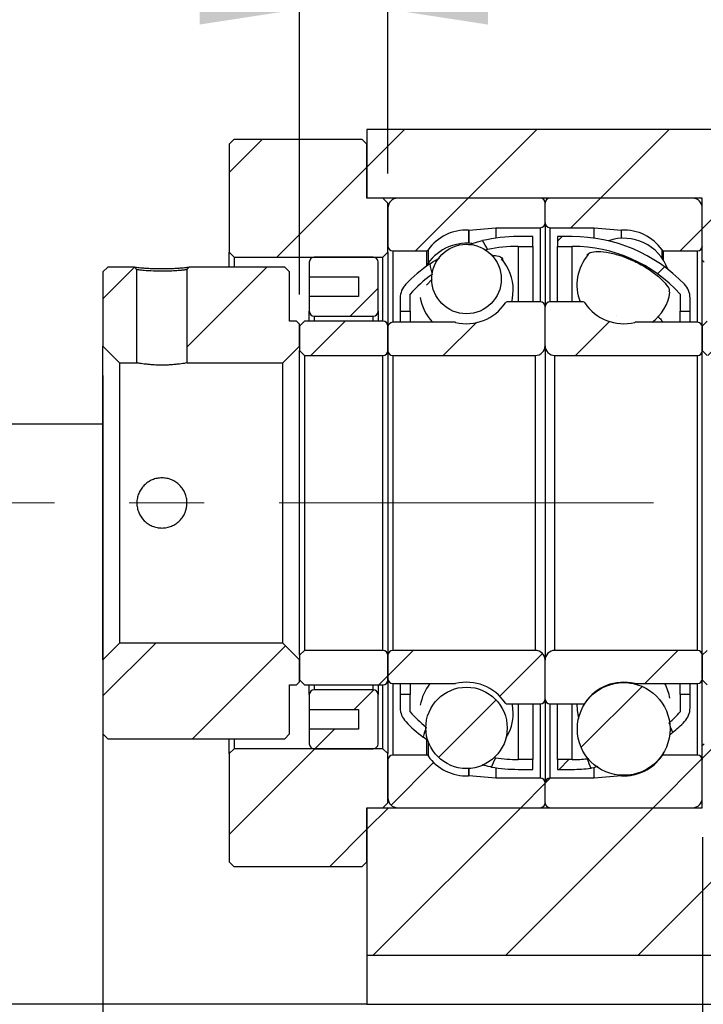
# Model space of a CAD drawing. Header units: millimetres. Extents: x 28 to 285, y 4 to 200.
# Tile 5 of 9: x 225 to 248, y 37 to 71. Entities that reach past the tile are written whole.
import ezdxf

# ---------------------------------------------------------------- set-up
doc = ezdxf.new("R2010")
doc.units = ezdxf.units.MM
doc.linetypes.add('CENTERX2', pattern=[20.32, 12.7, -2.54, 2.54, -2.54])
doc.layers.add('圖層0', color=7, linetype='Continuous')
doc.styles.add('SLDTEXTSTYLE0', font='TXT', dxfattribs={"width": 0.7})
doc.dimstyles.new('SLDDIMSTYLE1', dxfattribs={"dimtxt": 0.18, "dimasz": 2.5, "dimexe": 0, "dimexo": 0.0625, "dimgap": 0, "dimtad": 0, "dimtih": 1, "dimtoh": 1, "dimdec": 0, "dimrnd": 1e-09, "dimzin": 0, "dimdsep": 46, "dimtxsty": 'Standard', "dimsah": 1, "dimcen": 0.09, "dimadec": 0, "dimazin": 0, "dimtfac": 2.5, "dimtdec": 0, "dimtofl": 0, "dimtmove": 0, "dimatfit": 3, "dimfxl": 1, "dimfrac": 2, "dimtolj": 1, "dimtzin": 0, "dimarcsym": 0})
doc.dimstyles.new('SLDDIMSTYLE3', dxfattribs={"dimtxt": 3.389974, "dimasz": 2.5, "dimexe": 0, "dimexo": 0.0625, "dimgap": 0.847493, "dimtad": 1, "dimlfac": 3, "dimrnd": 1e-09, "dimzin": 12, "dimdsep": 46, "dimtxsty": 'SLDTEXTSTYLE0', "dimsah": 1, "dimcen": 0.09, "dimadec": 0, "dimazin": 3, "dimtfac": 1, "dimtofl": 0, "dimtmove": 0, "dimatfit": 3, "dimfxl": 1, "dimfrac": 2, "dimtolj": 1, "dimtzin": 12, "dimarcsym": 0})
doc.dimstyles.new('SLDDIMSTYLE5', dxfattribs={"dimtxt": 3.389974, "dimasz": 2.5, "dimexe": 0, "dimexo": 0.0625, "dimgap": 0.847493, "dimtad": 1, "dimlfac": 3, "dimrnd": 1e-09, "dimzin": 12, "dimdsep": 46, "dimtxsty": 'SLDTEXTSTYLE0', "dimsah": 1, "dimcen": 0.09, "dimadec": 0, "dimazin": 3, "dimtfac": 1, "dimtmove": 0, "dimatfit": 0, "dimfxl": 1, "dimfrac": 2, "dimtolj": 1, "dimtzin": 12, "dimarcsym": 0})

# ---------------------------------------------------------------- blocks, each defined once
blk = doc.blocks.new('_D_13')
at = {"layer": '圖層0', "color": 7}
for p, q in [((227.406, 58.662), (227.406, 26)), ((247.74, 43.012), (247.74, 26)), ((227.406, 27), (247.74, 27))]:
    blk.add_line(p, q, dxfattribs=at)
for points in [[(227.406, 27), (230.796, 26.479), (230.796, 27.522)], [(247.74, 27), (244.35, 27.522), (244.35, 26.479)]]:
    blk.add_solid(points, dxfattribs=at)
at = {"layer": '圖層0', "color": 7, "char_height": 3.175, "attachment_point": 1, "style": 'SLDTEXTSTYLE0'}
for s, insert in [('(', (235.528, 31.093)), (')', (240.832, 31.093)), ('61', (236.857, 31.093))]:
    blk.add_mtext(s, dxfattribs=dict(at, insert=insert))
blk = doc.blocks.new('_D_14')
at = {"layer": '圖層0', "color": 7}
for p, q in [((247.74, 43.012), (247.74, 26)), ((251.406, 36.345), (251.406, 26)), ((247.74, 27), (241.22, 27)), ((247.74, 27), (251.406, 27)), ((251.406, 27), (259.93, 27))]:
    blk.add_line(p, q, dxfattribs=at)
for points in [[(247.74, 27), (244.35, 27.522), (244.35, 26.479)], [(251.406, 27), (254.796, 26.479), (254.796, 27.522)]]:
    blk.add_solid(points, dxfattribs=at)
at = {"layer": '圖層0', "color": 7, "insert": (255.956, 31.093), "char_height": 3.175, "attachment_point": 1, "style": 'SLDTEXTSTYLE0'}
blk.add_mtext('11', dxfattribs=at)
blk = doc.blocks.new('_D_15')
at = {"layer": '圖層0', "color": 7}
for p, q in [((234.073, 61.412), (234.073, 72.089)), ((237.073, 65.512), (237.073, 72.089)), ((234.073, 71.089), (227.554, 71.089)), ((234.073, 71.089), (237.073, 71.089)), ((237.073, 71.089), (243.592, 71.089))]:
    blk.add_line(p, q, dxfattribs=at)
for points in [[(234.073, 71.089), (230.683, 71.611), (230.683, 70.567)], [(237.073, 71.089), (240.463, 70.567), (240.463, 71.611)]]:
    blk.add_solid(points, dxfattribs=at)
at = {"layer": '圖層0', "color": 7, "insert": (234.732, 75.182), "char_height": 3.175, "attachment_point": 1, "style": 'SLDTEXTSTYLE0'}
blk.add_mtext('9', dxfattribs=at)
blk = doc.blocks.new('_D_18')
at = {"layer": '圖層0', "color": 7}
for p, q in [((257.943, 59.345), (257.943, 69.368)), ((248.573, 59.345), (258.943, 59.345)), ((257.943, 59.345), (257.943, 49.345)), ((248.573, 49.345), (258.943, 49.345))]:
    blk.add_line(p, q, dxfattribs=at)
for points in [[(257.943, 59.345), (257.422, 55.955), (258.465, 55.955)], [(257.943, 49.345), (258.465, 52.735), (257.422, 52.735)]]:
    blk.add_solid(points, dxfattribs=at)
at = {"layer": '圖層0', "color": 7, "char_height": 3.175, "attachment_point": 1, "rotation": 90, "style": 'SLDTEXTSTYLE0'}
for s, insert in [('30', (253.85, 65.393)), ('%%c', (253.85, 61.372))]:
    blk.add_mtext(s, dxfattribs=dict(at, insert=insert))

msp = doc.modelspace()

# ---------------------------------------------------------------- hatches: boundary and pattern name
at = {"layer": '圖層0', "linetype": 'Continuous', "lineweight": 18}
h = msp.add_hatch(dxfattribs=at)
h.set_pattern_fill('ANSI31', color=256, style=0)
h.paths.add_polyline_path([(247.8062, 62.512), (248.0062, 62.512), (248.0729, 62.5787), (248.0729, 62.6787), (251.4062, 62.6787), (251.4062, 67.012), (236.3562, 67.012), (236.3562, 64.6787), (247.7395, 64.6787), (247.7395, 62.5787)], flags=0)
h = msp.add_hatch(dxfattribs=at)
h.set_pattern_fill('ANSI31', color=256, style=0)
h.paths.add_polyline_path([(231.8562, 66.6787), (231.6895, 66.5121), (231.6895, 62.8454), (231.8562, 62.6787), (236.9062, 62.6787), (237.0729, 62.8454), (237.0729, 64.5121), (236.9062, 64.6787), (236.3562, 64.6787), (236.3562, 66.5121), (236.1895, 66.6787)], flags=0)
h = msp.add_hatch(dxfattribs=at)
h.set_pattern_fill('ANSI31', color=256, style=0)
edge = h.paths.add_edge_path(flags=0)
edge.add_line((242.4062, 63.8454), (242.4062, 64.5121))
edge.add_arc((242.2395, 64.5121), 0.1667, 0, 90)
edge.add_line((242.2395, 64.6787), (237.4062, 64.6787))
edge.add_arc((237.4062, 64.3454), 0.3333, 90, 180)
edge.add_line((237.0729, 64.3454), (237.0729, 63.0621))
edge.add_arc((237.2395, 63.0621), 0.1667, 180, 270)
edge.add_line((237.2395, 62.8954), (238.3854, 62.8954))
edge.add_arc((238.3854, 62.9621), 0.0667, 270, 324.94886)
edge.add_arc((239.7395, 62.0121), 1.5875, 87.45248, 144.94886, ccw=False)
edge.add_arc((239.8131, 63.6646), 0.0667, 267.45248, 275)
edge.add_line((239.8189, 63.5982), (240.7395, 63.6787))
edge.add_line((240.7395, 63.6787), (242.2395, 63.6787))
edge.add_arc((242.2395, 63.8454), 0.1667, 270, 360)
h = msp.add_hatch(dxfattribs=at)
h.set_pattern_fill('ANSI31', color=256, style=0)
edge = h.paths.add_edge_path(flags=0)
edge.add_line((247.4062, 64.6787), (242.5729, 64.6787))
edge.add_arc((242.5729, 64.5121), 0.1667, 90, 180)
edge.add_line((242.4062, 64.5121), (242.4062, 63.8454))
edge.add_arc((242.5729, 63.8454), 0.1667, 180, 270)
edge.add_line((242.5729, 63.6787), (244.0729, 63.6787))
edge.add_line((244.0729, 63.6787), (244.9935, 63.5982))
edge.add_arc((244.9993, 63.6646), 0.0667, 265, 272.54752)
edge.add_arc((245.0729, 62.0121), 1.5875, 35.05114, 92.54752, ccw=False)
edge.add_arc((246.427, 62.9621), 0.0667, 215.05114, 270)
edge.add_line((246.427, 62.8954), (247.5729, 62.8954))
edge.add_arc((247.5729, 63.0621), 0.1667, 270, 360)
edge.add_line((247.7395, 63.0621), (247.7395, 64.3454))
edge.add_arc((247.4062, 64.3454), 0.3333, 0, 90)
h = msp.add_hatch(dxfattribs=at)
h.set_pattern_fill('ANSI31', color=256, style=0)
edge = h.paths.add_edge_path(flags=0)
edge.add_arc((239.7395, 61.9379), 1.1786, 0, 360)
h = msp.add_hatch(dxfattribs=at)
h.set_pattern_fill('ANSI31', color=256, style=0)
edge = h.paths.add_edge_path(flags=0)
edge.add_arc((241.4895, 58.079), 4.9664, 90, 102.02351, ccw=False)
edge.add_line((241.4895, 63.0454), (241.9895, 63.0454))
edge.add_line((241.9895, 63.0454), (241.9895, 63.3787))
edge.add_line((241.9895, 63.3787), (241.4895, 63.3787))
edge.add_arc((241.4895, 58.079), 5.2997, 90, 103.14304)
edge.add_ellipse((242.606, 54.3454), major_axis=(-4.1679, 11.0399), ratio=0.1299388, start_angle=353.3734, end_angle=353.94492, ccw=False)
h = msp.add_hatch(dxfattribs=at)
h.set_pattern_fill('ANSI31', color=256, style=0)
edge = h.paths.add_edge_path(flags=0)
edge.add_line((242.8229, 63.3787), (242.8229, 63.0454))
edge.add_line((242.8229, 63.0454), (243.3229, 63.0454))
edge.add_arc((243.3229, 58.079), 4.9664, 42.41376, 90, ccw=False)
edge.add_line((246.9895, 61.4287), (246.9895, 60.8454))
edge.add_line((246.9895, 60.8454), (247.3229, 60.8454))
edge.add_line((247.3229, 60.8454), (247.3229, 61.2968))
edge.add_arc((246.6562, 61.2968), 0.6667, 0, 43.98972)
edge.add_arc((243.3229, 58.079), 5.2997, 43.98972, 90)
edge.add_line((243.3229, 63.3787), (242.8229, 63.3787))
h = msp.add_hatch(dxfattribs=at)
h.set_pattern_fill('ANSI31', color=256, style=0)
edge = h.paths.add_edge_path(flags=0)
edge.add_line((236.0729, 62.0121), (236.0729, 61.3454))
edge.add_line((236.0729, 61.3454), (234.4062, 61.3454))
edge.add_line((234.4062, 61.3454), (234.4062, 60.8454))
edge.add_arc((234.5729, 60.8454), 0.1667, 180, 270)
edge.add_line((234.5729, 60.6787), (236.5729, 60.6787))
edge.add_arc((236.5729, 60.8454), 0.1667, 270, 360)
edge.add_line((236.7395, 60.8454), (236.7395, 62.5121))
edge.add_arc((236.5729, 62.5121), 0.1667, 0, 90)
edge.add_line((236.5729, 62.6787), (234.5729, 62.6787))
edge.add_arc((234.5729, 62.5121), 0.1667, 90, 180)
edge.add_line((234.4062, 62.5121), (234.4062, 62.0121))
edge.add_line((234.4062, 62.0121), (236.0729, 62.0121))
h = msp.add_hatch(dxfattribs=at)
h.set_pattern_fill('ANSI31', color=256, style=0)
edge = h.paths.add_edge_path(flags=0)
edge.add_ellipse((242.606, 54.3454), major_axis=(-4.1679, 11.0399), ratio=0.1299388, start_angle=6.23028, end_angle=6.82961, ccw=False)
edge.add_arc((241.4895, 58.079), 5.2997, 124.44312, 136.01028)
edge.add_arc((238.1562, 61.2968), 0.6667, 136.01028, 180)
edge.add_line((237.4895, 61.2968), (237.4895, 60.8454))
edge.add_line((237.4895, 60.8454), (237.8229, 60.8454))
edge.add_line((237.8229, 60.8454), (237.8229, 61.4287))
edge.add_arc((241.4895, 58.079), 4.9664, 126.01821, 137.58624, ccw=False)
h = msp.add_hatch(dxfattribs=at)
h.set_pattern_fill('ANSI31', color=256, style=0)
h.paths.add_polyline_path([(227.4062, 59.6621), (227.9729, 59.0954), (228.5562, 59.0954), (228.5562, 62.2549), (228.4769, 62.3454), (227.5729, 62.3454), (227.4062, 62.1787)], flags=0)
h = msp.add_hatch(dxfattribs=at)
h.set_pattern_fill('ANSI31', color=256, style=0)
edge = h.paths.add_edge_path(flags=0)
edge.add_line((233.5062, 59.0954), (234.0729, 59.6621))
edge.add_line((234.0729, 59.6621), (234.0729, 60.4121))
edge.add_line((234.0729, 60.4121), (233.9729, 60.5121))
edge.add_line((233.9729, 60.5121), (233.7395, 60.5121))
edge.add_line((233.7395, 60.5121), (233.7395, 62.1787))
edge.add_line((233.7395, 62.1787), (233.5729, 62.3454))
edge.add_line((233.5729, 62.3454), (230.3354, 62.3454))
edge.add_line((230.3354, 62.3454), (230.2562, 62.2549))
edge.add_line((230.2562, 62.2549), (230.2562, 59.0954))
edge.add_line((230.2562, 59.0954), (233.5062, 59.0954))
h = msp.add_hatch(dxfattribs=at)
h.set_pattern_fill('ANSI31', color=256, style=0)
edge = h.paths.add_edge_path(flags=0)
edge.add_line((237.0729, 60.3037), (237.0729, 59.5121))
edge.add_arc((237.2395, 59.5121), 0.1667, 180, 270)
edge.add_line((237.2395, 59.3454), (242.0729, 59.3454))
edge.add_arc((242.0729, 59.6787), 0.3333, 270, 360)
edge.add_line((242.4062, 59.6787), (242.4062, 60.9954))
edge.add_arc((242.2395, 60.9954), 0.1667, 0, 90)
edge.add_line((242.2395, 61.1621), (241.1165, 61.1621))
edge.add_arc((241.1165, 61.0954), 0.0667, 90, 146.34739)
edge.add_arc((239.7395, 62.0121), 1.5875, 256.48094, 326.34739, ccw=False)
edge.add_arc((239.3528, 60.4037), 0.0667, 76.48094, 90)
edge.add_line((239.3528, 60.4704), (237.2395, 60.4704))
edge.add_arc((237.2395, 60.3037), 0.1667, 90, 180)
h = msp.add_hatch(dxfattribs=at)
h.set_pattern_fill('ANSI31', color=256, style=0)
edge = h.paths.add_edge_path(flags=0)
edge.add_line((242.7395, 59.3454), (247.5729, 59.3454))
edge.add_arc((247.5729, 59.5121), 0.1667, 270, 360)
edge.add_line((247.7395, 59.5121), (247.7395, 60.3037))
edge.add_arc((247.5729, 60.3037), 0.1667, 0, 90)
edge.add_line((247.5729, 60.4704), (245.4596, 60.4704))
edge.add_arc((245.4596, 60.4037), 0.0667, 90, 103.51906)
edge.add_arc((245.0729, 62.0121), 1.5875, 213.65261, 283.51906, ccw=False)
edge.add_arc((243.6959, 61.0954), 0.0667, 33.65261, 90)
edge.add_line((243.6959, 61.1621), (242.5729, 61.1621))
edge.add_arc((242.5729, 60.9954), 0.1667, 90, 180)
edge.add_line((242.4062, 60.9954), (242.4062, 59.6787))
edge.add_arc((242.7395, 59.6787), 0.3333, 180, 270)
h = msp.add_hatch(dxfattribs=at)
h.set_pattern_fill('ANSI31', color=256, style=0)
edge = h.paths.add_edge_path(flags=0)
edge.add_line((234.0729, 59.5121), (234.2395, 59.3454))
edge.add_line((234.2395, 59.3454), (236.9062, 59.3454))
edge.add_arc((236.9062, 59.5121), 0.1667, 270, 360)
edge.add_line((237.0729, 59.5121), (237.0729, 60.3454))
edge.add_arc((236.9062, 60.3454), 0.1667, 0, 90)
edge.add_line((236.9062, 60.5121), (234.2395, 60.5121))
edge.add_line((234.2395, 60.5121), (234.0729, 60.3454))
edge.add_line((234.0729, 60.3454), (234.0729, 59.5121))
h = msp.add_hatch(dxfattribs=at)
h.set_pattern_fill('ANSI31', color=256, style=0)
edge = h.paths.add_edge_path(flags=0)
edge.add_line((247.7395, 59.5121), (247.9062, 59.3454))
edge.add_line((247.9062, 59.3454), (250.5729, 59.3454))
edge.add_arc((250.5729, 59.5121), 0.1667, 270, 360)
edge.add_line((250.7395, 59.5121), (250.7395, 60.3454))
edge.add_arc((250.5729, 60.3454), 0.1667, 0, 90)
edge.add_line((250.5729, 60.5121), (247.9062, 60.5121))
edge.add_line((247.9062, 60.5121), (247.7395, 60.3454))
edge.add_line((247.7395, 60.3454), (247.7395, 59.5121))
h = msp.add_hatch(dxfattribs=at)
h.set_pattern_fill('ANSI31', color=256, style=0)
h.paths.add_polyline_path([(233.9729, 48.1787), (234.0729, 48.2787), (234.0729, 49.0287), (233.5062, 49.5954), (227.9729, 49.5954), (227.4062, 49.0287), (227.4062, 46.5121), (227.5729, 46.3454), (233.5729, 46.3454), (233.7395, 46.5121), (233.7395, 48.1787)], flags=0)
h = msp.add_hatch(dxfattribs=at)
h.set_pattern_fill('ANSI31', color=256, style=0)
edge = h.paths.add_edge_path(flags=0)
edge.add_line((234.2395, 49.3454), (234.0729, 49.1787))
edge.add_line((234.0729, 49.1787), (234.0729, 48.3454))
edge.add_line((234.0729, 48.3454), (234.2395, 48.1787))
edge.add_line((234.2395, 48.1787), (236.9062, 48.1787))
edge.add_arc((236.9062, 48.3454), 0.1667, 270, 360)
edge.add_line((237.0729, 48.3454), (237.0729, 49.1787))
edge.add_arc((236.9062, 49.1787), 0.1667, 0, 90)
edge.add_line((236.9062, 49.3454), (234.2395, 49.3454))
h = msp.add_hatch(dxfattribs=at)
h.set_pattern_fill('ANSI31', color=256, style=0)
edge = h.paths.add_edge_path(flags=0)
edge.add_line((242.0729, 49.3454), (237.2395, 49.3454))
edge.add_arc((237.2395, 49.1787), 0.1667, 90, 180)
edge.add_line((237.0729, 49.1787), (237.0729, 48.3871))
edge.add_arc((237.2395, 48.3871), 0.1667, 180, 270)
edge.add_line((237.2395, 48.2204), (239.3528, 48.2204))
edge.add_arc((239.3528, 48.2871), 0.0667, 270, 283.51906)
edge.add_arc((239.7395, 46.6787), 1.5875, 33.65261, 103.51906, ccw=False)
edge.add_arc((241.1165, 47.5954), 0.0667, 213.65261, 270)
edge.add_line((241.1165, 47.5287), (242.2395, 47.5287))
edge.add_arc((242.2395, 47.6954), 0.1667, 270, 360)
edge.add_line((242.4062, 47.6954), (242.4062, 49.0121))
edge.add_arc((242.0729, 49.0121), 0.3333, 0, 90)
h = msp.add_hatch(dxfattribs=at)
h.set_pattern_fill('ANSI31', color=256, style=0)
edge = h.paths.add_edge_path(flags=0)
edge.add_line((247.7395, 48.3871), (247.7395, 49.1787))
edge.add_arc((247.5729, 49.1787), 0.1667, 0, 90)
edge.add_line((247.5729, 49.3454), (242.7395, 49.3454))
edge.add_arc((242.7395, 49.0121), 0.3333, 90, 180)
edge.add_line((242.4062, 49.0121), (242.4062, 47.6954))
edge.add_arc((242.5729, 47.6954), 0.1667, 180, 270)
edge.add_line((242.5729, 47.5287), (243.6959, 47.5287))
edge.add_arc((243.6959, 47.5954), 0.0667, 270, 326.34739)
edge.add_arc((245.0729, 46.6787), 1.5875, 76.48094, 146.34739, ccw=False)
edge.add_arc((245.4596, 48.2871), 0.0667, 256.48094, 270)
edge.add_line((245.4596, 48.2204), (247.5729, 48.2204))
edge.add_arc((247.5729, 48.3871), 0.1667, 270, 360)
h = msp.add_hatch(dxfattribs=at)
h.set_pattern_fill('ANSI31', color=256, style=0)
edge = h.paths.add_edge_path(flags=0)
edge.add_line((247.9062, 49.3454), (247.7395, 49.1787))
edge.add_line((247.7395, 49.1787), (247.7395, 48.3454))
edge.add_line((247.7395, 48.3454), (247.9062, 48.1787))
edge.add_line((247.9062, 48.1787), (250.5729, 48.1787))
edge.add_arc((250.5729, 48.3454), 0.1667, 270, 360)
edge.add_line((250.7395, 48.3454), (250.7395, 49.1787))
edge.add_arc((250.5729, 49.1787), 0.1667, 0, 90)
edge.add_line((250.5729, 49.3454), (247.9062, 49.3454))
h = msp.add_hatch(dxfattribs=at)
h.set_pattern_fill('ANSI31', color=256, style=0)
edge = h.paths.add_edge_path(flags=0)
edge.add_arc((239.7395, 46.7189), 1.3802, 0, 360)
h = msp.add_hatch(dxfattribs=at)
h.set_pattern_fill('ANSI31', color=256, style=0)
edge = h.paths.add_edge_path(flags=0)
edge.add_arc((245.0729, 46.6819), 1.5722, 0, 360)
h = msp.add_hatch(dxfattribs=at)
h.set_pattern_fill('ANSI31', color=256, style=0)
edge = h.paths.add_edge_path(flags=0)
edge.add_line((234.4062, 47.8454), (234.4062, 47.3454))
edge.add_line((234.4062, 47.3454), (236.0729, 47.3454))
edge.add_line((236.0729, 47.3454), (236.0729, 46.6787))
edge.add_line((236.0729, 46.6787), (234.4062, 46.6787))
edge.add_line((234.4062, 46.6787), (234.4062, 46.1787))
edge.add_arc((234.5729, 46.1787), 0.1667, 180, 270)
edge.add_line((234.5729, 46.0121), (236.5729, 46.0121))
edge.add_arc((236.5729, 46.1787), 0.1667, 270, 360)
edge.add_line((236.7395, 46.1787), (236.7395, 47.8454))
edge.add_arc((236.5729, 47.8454), 0.1667, 0, 90)
edge.add_line((236.5729, 48.0121), (234.5729, 48.0121))
edge.add_arc((234.5729, 47.8454), 0.1667, 90, 180)
h = msp.add_hatch(dxfattribs=at)
h.set_pattern_fill('ANSI31', color=256, style=0)
edge = h.paths.add_edge_path(flags=0)
edge.add_arc((238.1562, 47.394), 0.6667, 180, 223.98972)
edge.add_arc((241.4895, 50.6118), 5.2997, 223.98972, 232.52016)
edge.add_ellipse((242.606, 54.3454), major_axis=(-5.6294, -14.9776), ratio=0.0958299, start_angle=351.45265, end_angle=351.929, ccw=False)
edge.add_arc((241.4895, 50.6118), 4.9664, 222.41376, 231.07689, ccw=False)
edge.add_line((237.8229, 47.2621), (237.8229, 47.8454))
edge.add_line((237.8229, 47.8454), (237.4895, 47.8454))
edge.add_line((237.4895, 47.8454), (237.4895, 47.394))
h = msp.add_hatch(dxfattribs=at)
h.set_pattern_fill('ANSI31', color=256, style=0)
edge = h.paths.add_edge_path(flags=0)
edge.add_ellipse((242.2064, 54.3454), major_axis=(19.999, -53.4677), ratio=0.0268603, start_angle=9.67866, end_angle=10.0842, ccw=False)
edge.add_arc((243.3229, 50.6118), 5.2997, 310.09816, 316.01028)
edge.add_arc((246.6562, 47.394), 0.6667, 316.01028, 360)
edge.add_line((247.3229, 47.394), (247.3229, 47.8454))
edge.add_line((247.3229, 47.8454), (246.9895, 47.8454))
edge.add_line((246.9895, 47.8454), (246.9895, 47.2621))
edge.add_arc((243.3229, 50.6118), 4.9664, 311.49099, 317.58624, ccw=False)
h = msp.add_hatch(dxfattribs=at)
h.set_pattern_fill('ANSI31', color=256, style=0)
h.paths.add_polyline_path([(248.0062, 46.1787), (247.8062, 46.1787), (247.7395, 46.112), (247.7395, 44.0121), (236.3562, 44.0121), (236.3562, 39.0121), (251.4062, 39.0121), (251.4062, 46.0121), (248.0729, 46.0121), (248.0729, 46.112)], flags=0)
h = msp.add_hatch(dxfattribs=at)
h.set_pattern_fill('ANSI31', color=256, style=0)
h.paths.add_polyline_path([(231.8562, 46.0121), (231.6895, 45.8454), (231.6895, 42.1787), (231.8562, 42.0121), (236.1895, 42.0121), (236.3562, 42.1787), (236.3562, 44.0121), (236.9062, 44.0121), (237.0729, 44.1787), (237.0729, 45.8454), (236.9062, 46.0121)], flags=0)
h = msp.add_hatch(dxfattribs=at)
h.set_pattern_fill('ANSI31', color=256, style=0)
edge = h.paths.add_edge_path(flags=0)
edge.add_line((237.4062, 44.0121), (242.2395, 44.0121))
edge.add_arc((242.2395, 44.1787), 0.1667, 270, 360)
edge.add_line((242.4062, 44.1787), (242.4062, 44.8454))
edge.add_arc((242.2395, 44.8454), 0.1667, 0, 90)
edge.add_line((242.2395, 45.0121), (240.7395, 45.0121))
edge.add_line((240.7395, 45.0121), (239.8189, 45.0926))
edge.add_arc((239.8131, 45.0262), 0.0667, 85, 92.54752)
edge.add_arc((239.7395, 46.6787), 1.5875, 215.05114, 272.54752, ccw=False)
edge.add_arc((238.3854, 45.7287), 0.0667, 35.05114, 90)
edge.add_line((238.3854, 45.7954), (237.2395, 45.7954))
edge.add_arc((237.2395, 45.6287), 0.1667, 90, 180)
edge.add_line((237.0729, 45.6287), (237.0729, 44.3454))
edge.add_arc((237.4062, 44.3454), 0.3333, 180, 270)
h = msp.add_hatch(dxfattribs=at)
h.set_pattern_fill('ANSI31', color=256, style=0)
edge = h.paths.add_edge_path(flags=0)
edge.add_line((242.4062, 44.8454), (242.4062, 44.1787))
edge.add_arc((242.5729, 44.1787), 0.1667, 180, 270)
edge.add_line((242.5729, 44.0121), (247.4062, 44.0121))
edge.add_arc((247.4062, 44.3454), 0.3333, 270, 360)
edge.add_line((247.7395, 44.3454), (247.7395, 45.6287))
edge.add_arc((247.5729, 45.6287), 0.1667, 0, 90)
edge.add_line((247.5729, 45.7954), (246.427, 45.7954))
edge.add_arc((246.427, 45.7287), 0.0667, 90, 144.94886)
edge.add_arc((245.0729, 46.6787), 1.5875, 267.45248, 324.94886, ccw=False)
edge.add_arc((244.9993, 45.0262), 0.0667, 87.45248, 95)
edge.add_line((244.9935, 45.0926), (244.0729, 45.0121))
edge.add_line((244.0729, 45.0121), (242.5729, 45.0121))
edge.add_arc((242.5729, 44.8454), 0.1667, 90, 180)
h = msp.add_hatch(dxfattribs=at)
h.set_pattern_fill('ANSI31', color=256, style=0)
edge = h.paths.add_edge_path(flags=0)
edge.add_line((241.9895, 45.3121), (241.9895, 45.6454))
edge.add_line((241.9895, 45.6454), (241.4895, 45.6454))
edge.add_arc((241.4895, 50.6118), 4.9664, 261.19715, 270, ccw=False)
edge.add_ellipse((242.606, 54.3454), major_axis=(-5.6294, -14.9776), ratio=0.0958299, start_angle=7.89876, end_angle=8.34762, ccw=False)
edge.add_arc((241.4895, 50.6118), 5.2997, 260.2015, 270)
edge.add_line((241.4895, 45.3121), (241.9895, 45.3121))
h = msp.add_hatch(dxfattribs=at)
h.set_pattern_fill('ANSI31', color=256, style=0)
edge = h.paths.add_edge_path(flags=0)
edge.add_arc((243.3229, 50.6118), 4.9664, 270, 275.89272, ccw=False)
edge.add_line((243.3229, 45.6454), (242.8229, 45.6454))
edge.add_line((242.8229, 45.6454), (242.8229, 45.3121))
edge.add_line((242.8229, 45.3121), (243.3229, 45.3121))
edge.add_arc((243.3229, 50.6118), 5.2997, 270, 276.84663)
edge.add_ellipse((242.2064, 54.3454), major_axis=(19.999, -53.4677), ratio=0.0268603, start_angle=350.11194, end_angle=350.49034, ccw=False)

# ---------------------------------------------------------------- linework, layer by layer
at = {"color": 7, "linetype": 'Continuous', "lineweight": 25}
for p, q in [((236.3562, 67.012), (236.3562, 64.6787)), ((251.4062, 67.012), (236.3562, 67.012)), ((231.6895, 66.5121), (231.8562, 66.6787)), ((231.6895, 66.5121), (231.6895, 62.8454)), ((231.8562, 66.6787), (236.1895, 66.6787)), ((236.1895, 66.6787), (236.3562, 66.5121)), ((236.3562, 64.6787), (236.3562, 66.5121)), ((247.7395, 64.6787), (236.3562, 64.6787)), ((236.9062, 64.6787), (236.3562, 64.6787)), ((236.9062, 64.6787), (237.0729, 64.5121)), ((237.0729, 62.8454), (237.0729, 64.5121)), ((242.2395, 64.6787), (237.4062, 64.6787)), ((242.4062, 63.8454), (242.4062, 64.5121)), ((247.4062, 64.6787), (242.5729, 64.6787)), ((247.7395, 62.5787), (247.7395, 64.6787)), ((237.0729, 64.3454), (237.0729, 63.062)), ((247.7395, 63.062), (247.7395, 64.3454)), ((242.4062, 63.8454), (242.4062, 60.9954)), ((239.8189, 63.5982), (240.7395, 63.6787)), ((240.7395, 63.6787), (242.2395, 63.6787)), ((240.7395, 63.6787), (240.7395, 63.3254)), ((242.5729, 63.6787), (244.0729, 63.6787)), ((244.0729, 63.6787), (244.9935, 63.5982)), ((244.0729, 63.3254), (244.0729, 63.6787)), ((241.9895, 63.3787), (241.4895, 63.3787)), ((241.9895, 63.0454), (241.9895, 63.3787)), ((243.3229, 63.3787), (242.8229, 63.3787)), ((242.8229, 63.3787), (242.8229, 63.0454)), ((231.8562, 62.6787), (231.6895, 62.8454)), ((231.6895, 62.3454), (231.6895, 62.8454)), ((237.0729, 62.8454), (236.9062, 62.6787)), ((237.0729, 62.8454), (237.0729, 60.3454)), ((237.2395, 62.8954), (238.3854, 62.8954)), ((240.455, 62.9364), (240.3612, 62.9114)), ((241.4895, 63.0454), (241.9895, 63.0454)), ((241.9895, 63.0454), (241.9895, 61.1621)), ((242.8229, 63.0454), (243.3229, 63.0454)), ((242.8229, 61.1621), (242.8229, 63.0454)), ((246.427, 62.8954), (247.5729, 62.8954)), ((231.8562, 62.6787), (236.9062, 62.6787)), ((231.8562, 62.6787), (231.8562, 62.3454)), ((234.4062, 62.512), (234.4062, 62.0121)), ((236.5729, 62.6787), (234.5729, 62.6787)), ((236.7395, 60.8454), (236.7395, 62.512)), ((236.9062, 60.5121), (236.9062, 62.6787)), ((247.8062, 62.512), (247.7395, 62.5787)), ((247.7395, 60.3454), (247.7395, 62.5787)), ((227.4062, 62.1787), (227.5729, 62.3454)), ((227.4062, 62.1787), (227.4062, 59.6621)), ((228.4769, 62.3454), (227.5729, 62.3454)), ((228.4769, 62.3454), (228.5562, 62.2549)), ((228.5562, 59.0954), (228.5562, 62.2549)), ((230.2562, 62.2549), (230.2562, 59.0954)), ((233.5729, 62.3454), (230.3354, 62.3454)), ((233.5729, 62.3454), (233.7395, 62.1787)), ((233.7395, 60.5121), (233.7395, 62.1787)), ((234.4062, 62.0121), (236.0729, 62.0121)), ((234.4062, 62.0121), (234.4062, 61.3454)), ((236.0729, 62.0121), (236.0729, 61.3454)), ((238.3778, 61.7325), (238.5782, 61.931)), ((234.4062, 61.3454), (234.4062, 60.8454)), ((236.0729, 61.3454), (234.4062, 61.3454)), ((237.4895, 61.2968), (237.4895, 60.8454)), ((237.8229, 60.8454), (237.8229, 61.4287)), ((242.2395, 61.1621), (241.1165, 61.1621)), ((243.6959, 61.1621), (242.5729, 61.1621)), ((246.9895, 61.4287), (246.9895, 60.8454)), ((247.3229, 60.8454), (247.3229, 61.2968)), ((234.4062, 60.5121), (234.4062, 60.8454)), ((236.7395, 60.8454), (236.7395, 60.5121)), ((237.4895, 60.8454), (237.8229, 60.8454)), ((237.4895, 60.8454), (237.4895, 60.4704)), ((237.8229, 60.8454), (237.8229, 60.4704)), ((242.4062, 59.6787), (242.4062, 60.9954)), ((246.9895, 60.8454), (247.3229, 60.8454)), ((246.9895, 60.4704), (246.9895, 60.8454)), ((247.3229, 60.4704), (247.3229, 60.8454)), ((233.9729, 60.5121), (233.7395, 60.5121)), ((233.9729, 60.5121), (234.0729, 60.4121)), ((234.0729, 60.3454), (234.2395, 60.5121)), ((236.9062, 60.5121), (234.2395, 60.5121)), ((234.5729, 60.6787), (236.5729, 60.6787)), ((239.3528, 60.4704), (237.2395, 60.4704)), ((247.5729, 60.4704), (245.4596, 60.4704)), ((247.7395, 60.3454), (247.9062, 60.5121)), ((234.0729, 59.6621), (234.0729, 60.4121)), ((234.0729, 60.3454), (234.0729, 59.5121)), ((237.0729, 59.5121), (237.0729, 60.3454)), ((237.0729, 60.3037), (237.0729, 59.5121)), ((247.7395, 60.3454), (247.7395, 59.5121)), ((247.7395, 59.5121), (247.7395, 60.3037)), ((227.9729, 59.0954), (227.4062, 59.6621)), ((227.4062, 49.0287), (227.4062, 59.6621)), ((234.0729, 59.6621), (233.5062, 59.0954)), ((234.2395, 59.3454), (234.0729, 59.5121)), ((234.0729, 49.1787), (234.0729, 59.5121)), ((237.0729, 59.5121), (237.0729, 49.1787)), ((242.4062, 59.6787), (242.4062, 49.012)), ((247.9062, 59.3454), (247.7395, 59.5121)), ((247.7395, 49.1787), (247.7395, 59.5121)), ((227.9729, 59.0954), (227.9729, 49.5954)), ((227.9729, 59.0954), (228.5562, 59.0954)), ((230.2562, 59.0954), (233.5062, 59.0954)), ((233.5062, 49.5954), (233.5062, 59.0954)), ((234.2395, 59.3454), (236.9062, 59.3454)), ((234.2395, 59.3454), (234.2395, 49.3454)), ((236.9062, 49.3454), (236.9062, 59.3454)), ((237.2395, 59.3454), (242.0729, 59.3454)), ((237.2395, 59.3454), (237.2395, 49.3454)), ((242.0729, 59.3454), (242.0729, 49.3454)), ((242.7395, 59.3454), (247.5729, 59.3454)), ((242.7395, 49.3454), (242.7395, 59.3454)), ((247.5729, 49.3454), (247.5729, 59.3454)), ((227.4062, 57.0121), (222.9062, 57.0121)), ((227.4062, 49.0287), (227.9729, 49.5954)), ((233.5062, 49.5954), (227.9729, 49.5954)), ((233.5062, 49.5954), (234.0729, 49.0287)), ((234.0729, 49.1787), (234.2395, 49.3454)), ((234.0729, 49.1787), (234.0729, 48.3454)), ((236.9062, 49.3454), (234.2395, 49.3454)), ((237.0729, 49.1787), (237.0729, 48.387)), ((237.0729, 48.3454), (237.0729, 49.1787)), ((242.0729, 49.3454), (237.2395, 49.3454)), ((247.5729, 49.3454), (242.7395, 49.3454)), ((247.7395, 49.1787), (247.9062, 49.3454)), ((247.7395, 49.1787), (247.7395, 48.3454)), ((247.7395, 48.387), (247.7395, 49.1787)), ((227.4062, 49.0287), (227.4062, 46.5121)), ((234.0729, 48.2787), (234.0729, 49.0287)), ((242.4062, 47.6954), (242.4062, 49.012)), ((233.7395, 48.1787), (233.9729, 48.1787)), ((233.7395, 46.5121), (233.7395, 48.1787)), ((234.0729, 48.2787), (233.9729, 48.1787)), ((234.2395, 48.1787), (234.0729, 48.3454)), ((234.2395, 48.1787), (236.9062, 48.1787)), ((234.4062, 47.8454), (234.4062, 48.1787)), ((236.7395, 48.1787), (236.7395, 47.8454)), ((236.9062, 46.0121), (236.9062, 48.1787)), ((237.0729, 48.3454), (237.0729, 45.8454)), ((237.2395, 48.2204), (239.3528, 48.2204)), ((237.4895, 48.2204), (237.4895, 47.8454)), ((237.8229, 48.2204), (237.8229, 47.8454)), ((245.4596, 48.2204), (247.5729, 48.2204)), ((246.9895, 47.8454), (246.9895, 48.2204)), ((247.3229, 47.8454), (247.3229, 48.2204)), ((247.9062, 48.1787), (247.7395, 48.3454)), ((247.7395, 46.112), (247.7395, 48.3454)), ((234.4062, 47.8454), (234.4062, 47.3454)), ((236.5729, 48.0121), (234.5729, 48.0121)), ((236.7395, 46.1787), (236.7395, 47.8454)), ((237.4895, 47.8454), (237.4895, 47.394)), ((237.8229, 47.8454), (237.4895, 47.8454)), ((237.8229, 47.2621), (237.8229, 47.8454)), ((246.9895, 47.8454), (246.9895, 47.2621)), ((247.3229, 47.8454), (246.9895, 47.8454)), ((247.3229, 47.394), (247.3229, 47.8454)), ((241.1165, 47.5287), (242.2395, 47.5287)), ((241.9895, 47.5287), (241.9895, 45.6454)), ((242.4062, 47.6954), (242.4062, 44.8454)), ((242.5729, 47.5287), (243.6959, 47.5287)), ((242.8229, 45.6454), (242.8229, 47.5287)), ((234.4062, 47.3454), (236.0729, 47.3454)), ((234.4062, 47.3454), (234.4062, 46.6787)), ((236.0729, 47.3454), (236.0729, 46.6787)), ((227.5729, 46.3454), (227.4062, 46.5121)), ((233.7395, 46.5121), (233.5729, 46.3454)), ((234.4062, 46.6787), (234.4062, 46.1787)), ((236.0729, 46.6787), (234.4062, 46.6787)), ((227.5729, 46.3454), (233.5729, 46.3454)), ((231.6895, 45.8454), (231.6895, 46.3454)), ((231.8562, 46.3454), (231.8562, 46.0121)), ((238.429, 46.2888), (238.2647, 46.4061)), ((247.7395, 46.112), (247.8062, 46.1787)), ((247.7395, 44.0121), (247.7395, 46.112)), ((231.6895, 45.8454), (231.8562, 46.0121)), ((231.6895, 45.8454), (231.6895, 42.1787)), ((236.9062, 46.0121), (231.8562, 46.0121)), ((234.5729, 46.0121), (236.5729, 46.0121)), ((236.9062, 46.0121), (237.0729, 45.8454)), ((237.0729, 44.1787), (237.0729, 45.8454)), ((238.3854, 45.7954), (237.2395, 45.7954)), ((247.5729, 45.7954), (246.427, 45.7954)), ((237.0729, 45.6287), (237.0729, 44.3454)), ((240.666, 45.7173), (240.7295, 45.7039)), ((241.9895, 45.6454), (241.4895, 45.6454)), ((241.9895, 45.3121), (241.9895, 45.6454)), ((242.8229, 45.6454), (242.8229, 45.3121)), ((243.3229, 45.6454), (242.8229, 45.6454)), ((247.7395, 44.3454), (247.7395, 45.6287)), ((240.7395, 45.012), (239.8189, 45.0926)), ((240.7395, 45.3654), (240.7395, 45.012)), ((241.4895, 45.3121), (241.9895, 45.3121)), ((242.8229, 45.3121), (243.3229, 45.3121)), ((244.0729, 45.012), (244.0729, 45.3628)), ((244.9935, 45.0926), (244.0729, 45.012)), ((242.2395, 45.012), (240.7395, 45.012)), ((242.4062, 44.1787), (242.4062, 44.8454)), ((244.0729, 45.012), (242.5729, 45.012)), ((237.0729, 44.1787), (236.9062, 44.0121)), ((236.3562, 44.0121), (236.3562, 39.0121)), ((236.3562, 44.0121), (247.7395, 44.0121)), ((236.3562, 44.0121), (236.9062, 44.0121)), ((236.3562, 42.1787), (236.3562, 44.0121)), ((237.4062, 44.0121), (242.2395, 44.0121)), ((242.5729, 44.0121), (247.4062, 44.0121)), ((231.8562, 42.0121), (231.6895, 42.1787)), ((236.3562, 42.1787), (236.1895, 42.0121)), ((236.1895, 42.0121), (231.8562, 42.0121)), ((236.3562, 39.0121), (251.4062, 39.0121)), ((236.3562, 39.0121), (236.3562, 37.3454)), ((236.3562, 37.3454), (222.9062, 37.3454)), ((236.3562, 37.3454), (251.4062, 37.3454))]:
    msp.add_line(p, q, dxfattribs=at)
at = {"color": 8, "linetype": 'Continuous', "lineweight": 25}
for p, q in [((239.8101, 63.598), (239.8101, 63.1484)), ((239.8189, 63.5982), (239.8189, 63.148)), ((242.2395, 63.6787), (242.2395, 61.1621)), ((242.5729, 61.1621), (242.5729, 63.6787)), ((244.9935, 63.3191), (244.9935, 63.5982)), ((245.0023, 63.3195), (245.0023, 63.598)), ((237.2395, 62.8954), (237.2395, 60.4704)), ((238.3854, 62.8954), (238.3854, 62.391)), ((238.4399, 62.9238), (238.4399, 62.4742)), ((241.4895, 63.0454), (241.4895, 61.1621)), ((243.3229, 61.1621), (243.3229, 63.0454)), ((246.3725, 62.6453), (246.3725, 62.9238)), ((246.427, 62.5621), (246.427, 62.8954)), ((247.5729, 60.4704), (247.5729, 62.8954)), ((234.5729, 60.6787), (234.5729, 60.5121)), ((236.5729, 60.5121), (236.5729, 60.6787)), ((234.5729, 48.1787), (234.5729, 48.0121)), ((236.5729, 48.0121), (236.5729, 48.1787)), ((237.2395, 48.2204), (237.2395, 45.7954)), ((247.5729, 45.7954), (247.5729, 48.2204)), ((241.4895, 47.5287), (241.4895, 45.6454)), ((242.2395, 47.5287), (242.2395, 45.012)), ((242.5729, 45.012), (242.5729, 47.5287)), ((243.3229, 45.6454), (243.3229, 47.5287)), ((238.3854, 46.312), (238.3854, 45.7954)), ((238.4399, 46.2542), (238.4399, 45.767)), ((246.3725, 45.767), (246.3725, 45.7971)), ((246.427, 45.7954), (246.427, 45.8831)), ((239.8101, 45.3406), (239.8101, 45.0928)), ((239.8189, 45.341), (239.8189, 45.0926)), ((244.9935, 45.0926), (244.9935, 45.1117)), ((245.0023, 45.0928), (245.0023, 45.1113))]:
    msp.add_line(p, q, dxfattribs=at)
at = {"color": 7, "linetype": 'Continuous', "lineweight": 25, "flags": 128}
for points in [[(230.2562, 62.2549), (230.2774, 62.2791), (230.2986, 62.3033), (230.3354, 62.3454)], [(241.2757, 61.1621), (241.3015, 61.279), (241.327, 61.5625)], [(241.327, 47.228), (241.3015, 47.5115), (241.2983, 47.5287)], [(243.487, 47.5287), (243.4918, 47.3152), (243.5417, 47.0385)]]:
    msp.add_lwpolyline(points, dxfattribs=at)
at = {"color": 7, "linetype": 'Continuous', "lineweight": 25}
for centre, radius in [((239.7395, 61.9379), 1.1786), ((239.7395, 46.7189), 1.3802), ((245.0729, 46.6819), 1.5722)]:
    msp.add_circle(centre, radius, dxfattribs=at)
for centre, radius, start, end in [((237.4062, 64.3454), 0.3333, 90, 180), ((242.2395, 64.5121), 0.1667, 0, 90), ((242.5729, 64.5121), 0.1667, 90, 180), ((247.4062, 64.3454), 0.3333, 0, 90), ((242.2395, 63.8454), 0.1667, 270, 0), ((242.5729, 63.8454), 0.1667, 180, 270), ((239.7395, 62.0121), 1.5875, 87.45248, 144.94886), ((239.8131, 63.6646), 0.0667, 267.45248, 275), ((244.9993, 63.6646), 0.0667, 265, 272.54752), ((245.0729, 62.0121), 1.5875, 35.05114, 92.54752), ((239.7395, 61.5625), 1.5875, 83.64322, 149.76569), ((241.4895, 58.079), 5.2997, 90, 103.14304), ((243.3229, 58.079), 5.2997, 43.98972, 90), ((245.0729, 61.7336), 1.5875, 19.73706, 109.08847), ((237.2395, 63.062), 0.1667, 180, 270), ((238.3854, 62.9621), 0.0667, 270, 324.94886), ((241.4895, 58.079), 4.9664, 90, 102.02351), ((243.3229, 58.079), 4.9664, 42.41376, 90), ((245.0729, 61.7336), 1.5875, 139.24819, 201.10195), ((246.427, 62.9621), 0.0667, 215.05114, 270), ((247.5729, 63.062), 0.1667, 270, 0), ((234.5729, 62.512), 0.1667, 90, 180), ((236.5729, 62.512), 0.1667, 0, 90), ((241.4895, 58.079), 5.2997, 124.44312, 136.01028), ((239.7395, 61.5625), 1.5875, 0, 41.6848), ((241.4895, 58.079), 4.9664, 126.01821, 137.58624), ((238.1562, 61.2968), 0.6667, 136.01028, 180), ((245.0729, 61.7336), 1.5875, 307.27629, 351.11137), ((246.6562, 61.2968), 0.6667, 0, 43.98972), ((239.7395, 61.5625), 1.5875, 188.93294, 223.46778), ((239.7395, 62.0121), 1.5875, 256.48094, 326.34739), ((241.1165, 61.0954), 0.0667, 90, 146.34739), ((242.2395, 60.9954), 0.1667, 0, 90), ((242.5729, 60.9954), 0.1667, 90, 180), ((243.6959, 61.0954), 0.0667, 33.65261, 90), ((245.0729, 62.0121), 1.5875, 213.65261, 283.51906), ((234.5729, 60.8454), 0.1667, 180, 270), ((236.5729, 60.8454), 0.1667, 270, 0), ((236.9062, 60.3454), 0.1667, 0, 90), ((237.2395, 60.3037), 0.1667, 90, 180), ((239.3528, 60.4037), 0.0667, 76.48094, 90), ((245.4596, 60.4037), 0.0667, 90, 103.51906), ((247.5729, 60.3037), 0.1667, 0, 90), ((236.9062, 59.5121), 0.1667, 270, 0), ((237.2395, 59.5121), 0.1667, 180, 270), ((242.0729, 59.6787), 0.3333, 270, 0), ((242.7395, 59.6787), 0.3333, 180, 270), ((247.5729, 59.5121), 0.1667, 270, 0), ((236.9062, 49.1787), 0.1667, 0, 90), ((237.2395, 49.1787), 0.1667, 90, 180), ((242.0729, 49.012), 0.3333, 0, 90), ((242.7395, 49.012), 0.3333, 90, 180), ((247.5729, 49.1787), 0.1667, 0, 90), ((236.9062, 48.3454), 0.1667, 270, 0), ((237.2395, 48.387), 0.1667, 180, 270), ((239.7395, 47.228), 1.5875, 141.3085, 170.73827), ((239.3528, 48.2871), 0.0667, 270, 283.51906), ((239.7395, 46.6787), 1.5875, 33.65261, 103.51906), ((245.0729, 46.6787), 1.5875, 76.48094, 146.34739), ((245.4596, 48.2871), 0.0667, 256.48094, 270), ((245.0729, 47.4575), 1.5875, 9.53918, 28.72139), ((247.5729, 48.387), 0.1667, 270, 0), ((234.5729, 47.8454), 0.1667, 90, 180), ((236.5729, 47.8454), 0.1667, 0, 90), ((241.1165, 47.5954), 0.0667, 213.65261, 270), ((242.2395, 47.6954), 0.1667, 270, 0), ((242.5729, 47.6954), 0.1667, 180, 270), ((243.6959, 47.5954), 0.0667, 270, 326.34739), ((238.1562, 47.394), 0.6667, 180, 223.98972), ((241.4895, 50.6118), 4.9664, 222.41376, 231.07689), ((239.7395, 47.228), 1.5875, 327.24894, 0), ((243.3229, 50.6118), 4.9664, 311.49099, 317.58624), ((246.6562, 47.394), 0.6667, 316.01028, 0), ((241.4895, 50.6118), 5.2997, 223.98972, 232.52016), ((243.3229, 50.6118), 5.2997, 310.09816, 316.01028), ((234.5729, 46.1787), 0.1667, 180, 270), ((236.5729, 46.1787), 0.1667, 270, 0), ((237.2395, 45.6287), 0.1667, 90, 180), ((238.3854, 45.7287), 0.0667, 35.05114, 90), ((239.7395, 46.6787), 1.5875, 215.05114, 272.54752), ((245.0729, 46.6787), 1.5875, 267.45248, 324.94886), ((246.427, 45.7287), 0.0667, 90, 144.94886), ((247.5729, 45.6287), 0.1667, 0, 90), ((241.4895, 50.6118), 4.9664, 261.19715, 270), ((243.3229, 50.6118), 4.9664, 270, 275.89272), ((239.8131, 45.0262), 0.0667, 85, 92.54752), ((241.4895, 50.6118), 5.2997, 260.2015, 270), ((243.3229, 50.6118), 5.2997, 270, 276.84663), ((244.9993, 45.0262), 0.0667, 87.45248, 95), ((242.2395, 44.8454), 0.1667, 0, 90), ((242.5729, 44.8454), 0.1667, 90, 180), ((237.4062, 44.3454), 0.3333, 180, 270), ((242.2395, 44.1787), 0.1667, 270, 0), ((242.5729, 44.1787), 0.1667, 180, 270), ((247.4062, 44.3454), 0.3333, 270, 0)]:
    msp.add_arc(centre, radius, start, end, dxfattribs=at)
for centre, major_axis, ratio, start_param, end_param in [((242.606, 54.3454), (-4.1679, 11.0399), 0.1299388, 5.5536556, 5.5985504), ((242.606, 54.3454), (-4.1679, 11.0399), 0.1299388, 0.6987537, 0.7446849), ((242.606, 54.3454), (-5.6294, -14.9776), 0.0958299, 5.2800033, 5.3066798), ((242.2064, 54.3454), (19.999, -53.4677), 0.0268603, 1.4145872, 1.4208954), ((242.606, 54.3454), (-5.6294, -14.9776), 0.0958299, 0.9663266, 0.9922522), ((242.2064, 54.3454), (19.999, -53.4677), 0.0268603, 4.8652785, 4.8713803)]:
    msp.add_ellipse(centre, major_axis=major_axis, ratio=ratio, start_param=start_param, end_param=end_param, dxfattribs=at)
for points, knots in [([(239.8189, 63.0994), (239.9183, 63.134), (240.0848, 63.1919), (240.2271, 63.2261), (240.2845, 63.2399)], [0, 0, 0, 0, 0.5971036, 1, 1, 1, 1]), ([(243.8243, 62.7422), (243.8521, 62.7775), (243.9094, 62.8503), (244.1916, 62.8833), (244.5839, 62.841), (245.0029, 62.7293), (245.2682, 62.6174), (245.3756, 62.572)], [0, 0, 0, 0, 0.20387773, 0.41993135, 0.63661315, 0.85283398, 1, 1, 1, 1]), ([(238.4921, 62.4496), (238.5688, 62.5025), (238.6661, 62.5696), (238.7925, 62.6359), (238.8193, 62.65)], [0, 0, 0, 0, 0.78798337, 1, 1, 1, 1]), ([(240.5881, 62.7428), (240.6494, 62.7397), (240.826, 62.7308), (240.9601, 62.6616), (240.9675, 62.5868), (240.9693, 62.5684)], [0, 0, 0, 0, 0.2858644, 0.8244043, 1, 1, 1, 1]), ([(245.3756, 62.572), (245.5308, 62.4946), (245.8409, 62.3397), (246.2278, 62.0563), (246.4991, 61.7882), (246.636, 61.5815), (246.6135, 61.5175), (246.6044, 61.4915)], [0, 0, 0, 0, 0.2127675, 0.4254604, 0.6399035, 0.8539087, 1, 1, 1, 1]), ([(228.4769, 62.3454), (228.4772, 62.3454), (228.4778, 62.3453), (228.4824, 62.3447), (228.4897, 62.3439), (228.5, 62.3427), (228.5131, 62.3412), (228.5292, 62.3394), (228.5636, 62.3356), (228.6289, 62.3286), (228.7448, 62.3177), (228.8862, 62.3069), (229.0486, 62.2977), (229.2241, 62.2914), (229.4062, 62.2893), (229.5885, 62.2914), (229.7638, 62.2977), (229.9261, 62.3069), (230.0674, 62.3177), (230.1833, 62.3286), (230.2547, 62.3363), (230.2963, 62.3409), (230.3187, 62.3435), (230.3328, 62.3451), (230.3346, 62.3453), (230.3354, 62.3454)], [0, 0, 0, 0, 0.0179466, 0.0358071, 0.0536374, 0.0714937, 0.0894321, 0.1075077, 0.1257745, 0.1888134, 0.2510587, 0.3131203, 0.375788, 0.4383026, 0.5000762, 0.5617245, 0.6243248, 0.6868665, 0.7489231, 0.8111081, 0.87431, 0.9061623, 0.93753, 0.9687088, 1, 1, 1, 1]), ([(230.2562, 62.2549), (230.2559, 62.2548), (230.2553, 62.2547), (230.2499, 62.2538), (230.2406, 62.2524), (230.2263, 62.2505), (230.2067, 62.248), (230.181, 62.245), (230.1486, 62.2415), (230.1091, 62.2373), (230.0621, 62.2327), (229.9682, 62.2237), (229.8146, 62.2122), (229.6038, 62.2027), (229.3712, 62.1983), (229.087, 62.2064), (228.8543, 62.2224), (228.7174, 62.2359), (228.6514, 62.2427), (228.6048, 62.2481), (228.5752, 62.2519), (228.559, 62.2544), (228.5571, 62.2547), (228.5562, 62.2549)], [0, 0, 0, 0, 0.0195127, 0.0402578, 0.0622371, 0.0854517, 0.1099028, 0.1355913, 0.1625181, 0.1906838, 0.2200889, 0.250734, 0.3479173, 0.4311634, 0.5004686, 0.6094225, 0.7494669, 0.7998637, 0.8468006, 0.8902794, 0.9303027, 0.9668744, 1, 1, 1, 1]), ([(246.2252, 60.6787), (246.2681, 60.6373), (246.3359, 60.5718), (246.3703, 60.4976), (246.383, 60.4704)], [0, 0, 0, 0, 0.6325307, 1, 1, 1, 1]), ([(230.2562, 59.0954), (230.2562, 59.0954), (230.2338, 59.0912), (230.1702, 59.0807), (230.1438, 59.0765), (230.0818, 59.0672), (230.0467, 59.0622), (229.9685, 59.0523), (229.9248, 59.0472), (229.8327, 59.0379), (229.784, 59.0337), (229.6809, 59.0265), (229.6271, 59.0236), (229.5184, 59.0197), (229.4628, 59.0187), (229.3505, 59.0187), (229.2953, 59.0197), (229.1864, 59.0236), (229.1323, 59.0265), (229.0295, 59.0336), (228.9807, 59.0378), (228.8882, 59.0471), (228.8447, 59.0522), (228.7273, 59.0671), (228.6639, 59.0771), (228.6001, 59.0877), (228.5837, 59.0905), (228.5617, 59.0944), (228.5562, 59.0954), (228.5562, 59.0954)], [0, 0, 0, 0, 0.125, 0.125, 0.1875, 0.1875, 0.25, 0.25, 0.3125, 0.3125, 0.375, 0.375, 0.4375, 0.4375, 0.5, 0.5, 0.5625, 0.5625, 0.625, 0.625, 0.6875, 0.6875, 0.75, 0.75, 0.875, 0.875, 0.9375, 0.9375, 1, 1, 1, 1]), ([(228.5562, 54.3454), (228.5562, 54.4017), (228.5617, 54.457), (228.5834, 54.5658), (228.5998, 54.6198), (228.6425, 54.7227), (228.6686, 54.7715), (228.7303, 54.8638), (228.7661, 54.9074), (228.8444, 54.9856), (228.8871, 55.0208), (228.9799, 55.0829), (229.0292, 55.1092), (229.1315, 55.1517), (229.1852, 55.168), (229.2949, 55.1899), (229.3501, 55.1954), (229.4613, 55.1954), (229.5177, 55.1899), (229.6268, 55.1681), (229.6798, 55.1521), (229.7829, 55.1094), (229.8325, 55.0828), (229.9245, 55.0214), (229.9675, 54.9861), (230.0466, 54.9071), (230.0817, 54.8643), (230.1433, 54.7723), (230.17, 54.7226), (230.2126, 54.6198), (230.2287, 54.5668), (230.2506, 54.4577), (230.2562, 54.4012), (230.2562, 54.2347), (230.2339, 54.1226), (230.1704, 53.9691), (230.1439, 53.9195), (230.082, 53.8268), (230.0469, 53.7841), (229.9686, 53.7057), (229.925, 53.6698), (229.8329, 53.6082), (229.7842, 53.582), (229.6811, 53.5391), (229.6273, 53.5228), (229.5186, 53.501), (229.463, 53.4954), (229.3507, 53.4953), (229.2954, 53.5008), (229.1865, 53.5224), (229.1324, 53.5388), (229.0296, 53.5813), (228.9808, 53.6074), (228.8883, 53.6691), (228.8447, 53.7048), (228.7274, 53.822), (228.664, 53.9166), (228.6002, 54.0699), (228.5837, 54.1238), (228.5617, 54.2335), (228.5562, 54.2891), (228.5562, 54.3454)], [0, 0, 0, 0, 0.03125, 0.03125, 0.0625, 0.0625, 0.09375, 0.09375, 0.125, 0.125, 0.15625, 0.15625, 0.1875, 0.1875, 0.21875, 0.21875, 0.25, 0.25, 0.28125, 0.28125, 0.3125, 0.3125, 0.34375, 0.34375, 0.375, 0.375, 0.40625, 0.40625, 0.4375, 0.4375, 0.46875, 0.46875, 0.5, 0.5, 0.5625, 0.5625, 0.59375, 0.59375, 0.625, 0.625, 0.65625, 0.65625, 0.6875, 0.6875, 0.71875, 0.71875, 0.75, 0.75, 0.78125, 0.78125, 0.8125, 0.8125, 0.84375, 0.84375, 0.875, 0.875, 0.9375, 0.9375, 0.96875, 0.96875, 1, 1, 1, 1]), ([(246.7364, 46.5578), (246.7211, 46.5443), (246.7033, 46.5287), (246.6381, 46.4875), (246.6293, 46.4819)], [0, 0, 0, 0, 0.8647669, 1, 1, 1, 1]), ([(240.5876, 45.3894), (240.5719, 45.3921), (240.4827, 45.4078), (240.3635, 45.4393), (240.2652, 45.4652)], [0, 0, 0, 0, 0.1756748, 1, 1, 1, 1]), ([(243.8327, 45.6716), (243.8357, 45.6719), (243.8451, 45.6727), (243.8709, 45.6787), (243.8886, 45.6828)], [0, 0, 0, 0, 0.3120087, 1, 1, 1, 1]), ([(244.1948, 45.4074), (244.1431, 45.3931), (244.0219, 45.3597), (243.9792, 45.3534), (243.9547, 45.3498)], [0, 0, 0, 0, 0.4265999, 1, 1, 1, 1])]:
    msp.add_open_spline(points, degree=3, knots=knots, dxfattribs=at)
at = {"layer": '圖層0', "color": 7, "linetype": 'CENTERX2', "lineweight": 18}
msp.add_line((192.7395, 54.3454), (252.9195, 54.3454), dxfattribs=at)

# ---------------------------------------------------------------- dimensions: what is measured, and where the dimension line sits
at = {"layer": '圖層0', "color": 7}
for base, p1, p2, picture, middle in [((237.0729, 71.089), (234.0729, 60.4121), (237.0729, 64.5121), '_D_15', (235.7253, 71.089)), ((251.4062, 27.0005), (247.7395, 44.0121), (251.4062, 37.3454), '_D_14', (257.9431, 27.0005))]:
    dim = msp.add_linear_dim(base=base, p1=p1, p2=p2, dimstyle='SLDDIMSTYLE5', dxfattribs=at)
    dim.commit()
    dim.dimension.update_dxf_attribs({"geometry": picture, "text_midpoint": middle, "dimtype": 160})
dim = msp.add_linear_dim(base=(257.9431, 49.3454), p1=(247.5729, 59.3454), p2=(247.5729, 49.3454), angle=90, text='%%c<>', dimstyle='SLDDIMSTYLE3', dxfattribs=at)
dim.commit()
dim.dimension.update_dxf_attribs({"geometry": '_D_18', "text_midpoint": (257.9431, 65.3697), "dimtype": 160})
dim = msp.add_linear_dim(base=(247.7395, 27.0005), p1=(227.4062, 59.6621), p2=(247.7395, 44.0121), text='(<>)', dimstyle='SLDDIMSTYLE5', dxfattribs=at)
dim.commit()
dim.dimension.update_dxf_attribs({"geometry": '_D_13', "text_midpoint": (238.8443, 27.0005), "dimtype": 160})

# ---------------------------------------------------------------- leaders
msp.add_leader([(265.2114, 54.3454), (265.2114, 90.4467), (238.9452, 89.6033)], dimstyle='SLDDIMSTYLE1', dxfattribs=at)

doc.saveas('drawing.dxf')
